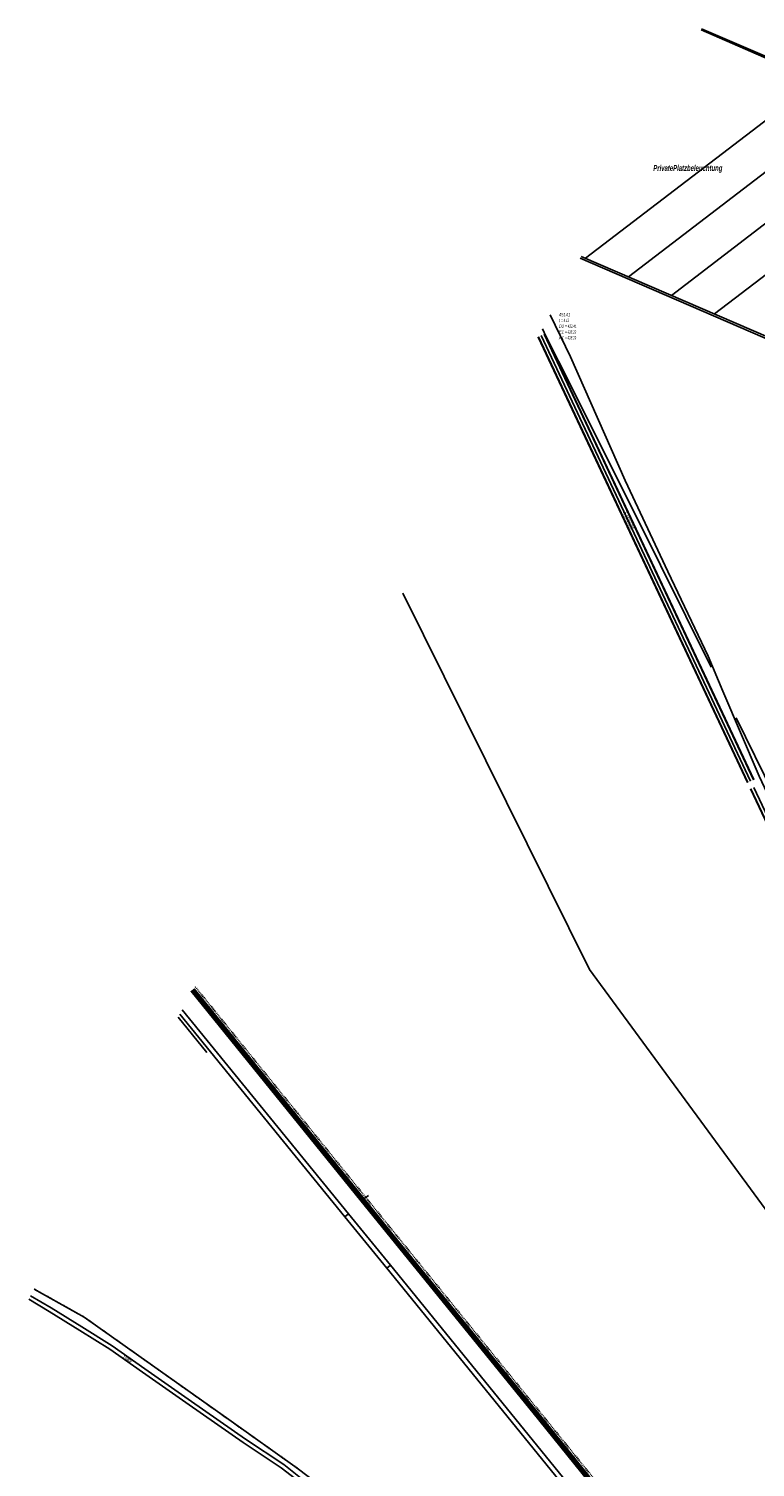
# Model space of a CAD drawing. Header units: metres. Extents: x 2695563 to 2696938, y 1260544 to 1262032.
# Tile 176 of 256: x 2696010 to 2696119, y 1261793 to 1262008. Entities that reach past the tile are written whole.
import ezdxf

# ---------------------------------------------------------------- set-up
doc = ezdxf.new("R2010")
doc.units = ezdxf.units.M
doc.linetypes.add('AUSGEZOGEN', pattern=[0])
doc.linetypes.add('STRICHLINIE2_S3', pattern=[0.25, 0.15, -0.1])
for name, color, linetype in [('AW_LK_ Haltung Text', 7, 'AUSGEZOGEN'), ('AW_LK_Haltung', 24, 'AUSGEZOGEN'), ('AW_LK_Normschacht Text', 24, 'AUSGEZOGEN'), ('EW_LK_Freitext_Text', 1, 'AUSGEZOGEN'), ('EW_LK_Trasseabs', 1, 'AUSGEZOGEN'), ('EW_LK_Trasseabs_Text', 1, 'AUSGEZOGEN'), ('EW_LK_Trasserand', 1, 'AUSGEZOGEN'), ('FM_LK_SW_TRASSEKANTE', 94, 'AUSGEZOGEN'), ('WA_LK_Leitung', 171, 'AUSGEZOGEN'), ('WA_LK_Leitung_Text', 171, 'AUSGEZOGEN')]:
    doc.layers.add(name, color=color, linetype=linetype)
doc.styles.add('ARIAL', font='arial.ttf')
doc.styles.add('ARIALNARROW', font='ARIALN.TTF')
pattern_1 = [(0, (12150, 12150), (6075, 6075), [6075, -6075]), (90, (12150, 12150), (-6075, 6075), [6075, -6075])]
pattern_2 = [(0, (2708005, 1273150), (6075, 6075), [6075, -6075]), (90, (2708005, 1273150), (-6075, 6075), [6075, -6075])]

# ---------------------------------------------------------------- blocks, each defined once
blk = doc.blocks.new('COMPLEXOBJECT_0')
at = {"layer": 'EW_LK_Trasserand', "lineweight": 18, "transparency": 33554687}
h = blk.add_hatch(dxfattribs=at)
h.set_pattern_fill('MUSTER', color=1, scale=6075, style=0, pattern_type=2)
h.set_pattern_definition(pattern_1)
h.paths.add_polyline_path([(155.24, 817.79), (193.75, 792.01), (192.99, 792.61), (187.3, 796.38), (179.23, 802.02), (172.22, 806.89), (167.38, 810.34), (162.85, 813.14), (158.28, 815.97)], flags=0)
h = blk.add_hatch(dxfattribs=at)
h.set_pattern_fill('MUSTER', color=1, scale=6075, style=0, pattern_type=2)
h.set_pattern_definition(pattern_1)
h.paths.add_polyline_path([(280.54, 733.92), (193.75, 792.01), (195.75, 790.43), (199.32, 787.55), (204.28, 783.28), (210.5, 777.87), (215.75, 773.98), (221.2, 770.19), (228.69, 765.29), (235.81, 760.85), (244.26, 755.91), (256.56, 748.42), (265.81, 742.28), (272.45, 738.26), (280.22, 733.41)], flags=0)
blk = doc.blocks.new('COMPLEXOBJECT_1679')
at = {"layer": 'EW_LK_Trasserand', "color": 1, "linetype": 'AUSGEZOGEN', "transparency": 33554687}
blk.add_line((6140.52, 11732.42), (6141.02, 11733.02), dxfattribs=at)
blk.add_lwpolyline([(6127.12, 11746.07), (6120.6, 11752.96), (6114.33, 11760.33), (6063.35, 11823.1), (6062.81, 11822.66), (6113.78, 11759.88), (6120.1, 11752.47), (6126.58, 11745.57)], dxfattribs=at)
for centre, radius, start, end in [((6242.96, 11855.01), 159.75, 223.2429, 230.1194), ((6240.56, 11853.01), 155.91, 223.3105, 230.3231)]:
    blk.add_arc(centre, radius, start, end, dxfattribs=at)
blk = doc.blocks.new('COMPLEXOBJECT_1898')
at = {"layer": 'EW_LK_Trasseabs', "color": 1, "linetype": 'AUSGEZOGEN', "transparency": 33554687}
for points in [[(6133.51, 11863.35), (6120.8, 11891.21), (6118.46, 11896.19), (6113.04, 11908.89), (6110.86, 11914.14), (6104.8, 11926.81), (6098.44, 11940.41), (6090.26, 11958.89), (6087.21, 11965.15)], [(6201.24, 11822.74), (6193.63, 11825.16), (6184.42, 11828.37), (6166.76, 11833.25)]]:
    blk.add_lwpolyline(points, dxfattribs=at)
for centre, radius, start, end in [((6170.19, 11877.92), 39.48, 201.666, 213.9914), ((6187.66, 11885.07), 58.09, 210.2019, 223.9179), ((6174.64, 11869.01), 37.65, 220.0524, 230.3781), ((6167.48, 11860.36), 26.42, 230.3851, 243.129), ((6172.25, 11874.46), 41.21, 246.0662, 253.3423), ((6189.23, 11927.7), 97.09, 252.7489, 256.6166)]:
    blk.add_arc(centre, radius, start, end, dxfattribs=at)
blk = doc.blocks.new('COMPLEXOBJECT_2527')
at = {"layer": 'EW_LK_Trasseabs', "color": 1, "linetype": 'STRICHLINIE2_S3', "transparency": 33554687}
for points in [[(6121.14, 11745.24), (6094.83, 11761.33), (6074.26, 11773.92), (6049.43, 11792.72), (6017.55, 11815.32), (6010.08, 11819.51)], [(6191.86, 11693.2), (6145.74, 11727.28), (6123.31, 11743.75)]]:
    blk.add_lwpolyline(points, dxfattribs=at)
blk.add_arc((6114, 11732.57), 14.54, 50.2349, 60.5929, dxfattribs=at)

msp = doc.modelspace()

# ---------------------------------------------------------------- hatches: boundary and pattern name
at = {"layer": 'EW_LK_Trasserand', "lineweight": 18, "transparency": 33554687}
h = msp.add_hatch(dxfattribs=at)
h.set_pattern_fill('MUSTER', color=1, scale=6075, style=0, pattern_type=2)
h.set_pattern_definition(pattern_2)
h.paths.add_polyline_path([(2696033.16, 1261861.07), (2696032.82, 1261860.43), (2696057.51, 1261830.11), (2696058.05, 1261830.55)], flags=0)
h = msp.add_hatch(dxfattribs=at)
h.set_pattern_fill('MUSTER', color=1, scale=6075, style=0, pattern_type=2)
h.set_pattern_definition(pattern_2)
h.paths.add_polyline_path([(2696064.32, 1261822.91), (2696058.05, 1261830.55), (2696057.51, 1261830.11), (2696063.77, 1261822.47)], flags=0)
h = msp.add_hatch(dxfattribs=at)
h.set_pattern_fill('MUSTER', color=1, scale=6075, style=0, pattern_type=2)
h.set_pattern_definition(pattern_2)
h.paths.add_polyline_path([(2696141.99, 1261732.83), (2696141.52, 1261733.22), (2696141.05, 1261733.62), (2696140.58, 1261734.02), (2696140.11, 1261734.42), (2696139.64, 1261734.82), (2696139.18, 1261735.22), (2696138.71, 1261735.63), (2696138.25, 1261736.03), (2696137.79, 1261736.44), (2696137.33, 1261736.85), (2696136.88, 1261737.26), (2696136.42, 1261737.68), (2696135.97, 1261738.09), (2696135.51, 1261738.51), (2696135.06, 1261738.93), (2696134.62, 1261739.35), (2696134.17, 1261739.78), (2696133.72, 1261740.2), (2696133.28, 1261740.63), (2696132.84, 1261741.05), (2696132.4, 1261741.48), (2696131.96, 1261741.92), (2696131.52, 1261742.35), (2696131.09, 1261742.78), (2696130.65, 1261743.22), (2696130.22, 1261743.66), (2696129.79, 1261744.1), (2696129.36, 1261744.54), (2696128.93, 1261744.99), (2696128.51, 1261745.43), (2696128.09, 1261745.88), (2696121.57, 1261752.77), (2696115.3, 1261760.14), (2696064.32, 1261822.91), (2696063.77, 1261822.47), (2696114.75, 1261759.69), (2696121.07, 1261752.28), (2696127.55, 1261745.38), (2696127.98, 1261744.93), (2696128.4, 1261744.48), (2696128.83, 1261744.03), (2696129.26, 1261743.59), (2696129.69, 1261743.14), (2696130.13, 1261742.7), (2696130.56, 1261742.26), (2696131, 1261741.82), (2696131.44, 1261741.39), (2696131.88, 1261740.95), (2696132.32, 1261740.52), (2696132.76, 1261740.09), (2696133.21, 1261739.66), (2696133.65, 1261739.23), (2696134.1, 1261738.81), (2696134.55, 1261738.38), (2696135, 1261737.96), (2696135.46, 1261737.54), (2696135.91, 1261737.12), (2696136.37, 1261736.7), (2696136.83, 1261736.29), (2696137.29, 1261735.87), (2696137.75, 1261735.46), (2696138.21, 1261735.05), (2696138.67, 1261734.64), (2696139.14, 1261734.23), (2696139.61, 1261733.83), (2696140.08, 1261733.43), (2696140.55, 1261733.03), (2696141.02, 1261732.63), (2696141.49, 1261732.23)], flags=0)

# ---------------------------------------------------------------- linework, layer by layer
at = {"layer": 'AW_LK_Haltung', "color": 24, "linetype": 'AUSGEZOGEN', "transparency": 33554687}
for p, q in [((2696127.29, 1261999.33), (2696093.45, 1261973.43)), ((2696133.72, 1261996.56), (2696099.88, 1261970.65)), ((2696140.15, 1261993.79), (2696106.31, 1261967.88)), ((2696146.58, 1261991.02), (2696112.73, 1261965.1)), ((2696136.17, 1261954.65), (2696092.65, 1261973.42)), ((2696130.79, 1261957.3), (2696092.81, 1261973.71)), ((2696036.84, 1261854.7), (2696032.57, 1261859.95))]:
    msp.add_line(p, q, dxfattribs=at)
at = {"layer": 'AW_LK_Haltung', "linetype": 'AUSGEZOGEN', "transparency": 33554687}
for p, q in [((2696117.69, 1261895.04), (2696086.38, 1261961.65)), ((2696117.71, 1261895.05), (2696086.4, 1261961.66)), ((2696117.73, 1261895.05), (2696086.42, 1261961.66)), ((2696118.6, 1261895.46), (2696087.29, 1261962.07)), ((2696118.62, 1261895.47), (2696087.3, 1261962.08)), ((2696118.63, 1261895.48), (2696087.32, 1261962.09)), ((2696125.07, 1261879.36), (2696118.15, 1261894.11)), ((2696125.09, 1261879.37), (2696118.17, 1261894.12)), ((2696125.11, 1261879.38), (2696118.18, 1261894.13))]:
    msp.add_line(p, q, dxfattribs=at)
at = {"layer": 'AW_LK_Haltung', "color": 255, "transparency": 33554687}
for p, q in [((2696118.16, 1261895.26), (2696086.85, 1261961.87)), ((2696125.54, 1261879.58), (2696118.62, 1261894.33))]:
    msp.add_line(p, q, dxfattribs=at)
at = {"layer": 'EW_LK_Trasseabs', "color": 1, "linetype": 'AUSGEZOGEN', "transparency": 33554687}
for p, q in [((2696112.24, 1261912.28), (2696104.67, 1261927.56)), ((2696121.62, 1261893.28), (2696115.98, 1261904.71))]:
    msp.add_line(p, q, dxfattribs=at)
for points in [[(2696151.77, 1261989.75), (2696134.99, 1261996.99), (2696110.74, 1262007.57)], [(2696104.67, 1261927.56), (2696091.21, 1261954.51), (2696087.61, 1261961.69), (2696087.06, 1261962.86)], [(2696157.63, 1261801.98), (2696155.64, 1261802.41), (2696132.97, 1261814.06), (2696094.07, 1261867.11), (2696066.14, 1261923.35)]]:
    msp.add_lwpolyline(points, dxfattribs=at)
at = {"layer": 'EW_LK_Trasseabs', "color": 1, "linetype": 'STRICHLINIE2_S3', "transparency": 33554687}
msp.add_lwpolyline([(2696165.75, 1261720.17), (2696163.04, 1261722.28), (2696152.69, 1261729.46), (2696148.25, 1261732.99), (2696143.59, 1261736.84), (2696138.98, 1261740.71), (2696134.6, 1261744.85), (2696130.26, 1261749.11), (2696126.13, 1261753.32), (2696122.02, 1261757.79), (2696117.8, 1261762.66), (2696113.92, 1261767.3), (2696087.17, 1261800.31), (2696064.49, 1261828.25), (2696035.04, 1261864.62)], dxfattribs=at)
at = {"layer": 'EW_LK_Trasserand', "color": 1, "linetype": 'AUSGEZOGEN', "transparency": 33554687}
msp.add_line((2696058.05, 1261830.55), (2696033.16, 1261861.07), dxfattribs=at)
for points in [[(2696032.82, 1261860.43), (2696057.51, 1261830.11), (2696058.05, 1261830.55)], [(2696010.24, 1261817.79), (2696013.28, 1261815.97), (2696017.85, 1261813.14), (2696022.38, 1261810.34), (2696027.22, 1261806.89), (2696034.23, 1261802.02), (2696042.3, 1261796.38), (2696047.99, 1261792.6), (2696050.75, 1261790.43), (2696054.32, 1261787.55), (2696059.28, 1261783.28), (2696065.5, 1261777.87), (2696070.75, 1261773.98), (2696076.2, 1261770.19), (2696083.69, 1261765.29), (2696090.81, 1261760.85), (2696099.26, 1261755.91), (2696111.56, 1261748.42), (2696120.81, 1261742.28), (2696127.45, 1261738.26), (2696135.22, 1261733.41), (2696135.54, 1261733.92)], [(2696135.54, 1261733.92), (2696127.76, 1261738.77), (2696121.13, 1261742.79), (2696111.88, 1261748.93), (2696099.57, 1261756.43), (2696091.12, 1261761.36), (2696084.01, 1261765.8), (2696076.53, 1261770.69), (2696071.1, 1261774.47), (2696065.88, 1261778.34), (2696059.67, 1261783.74), (2696054.7, 1261788.01), (2696051.12, 1261790.9), (2696048.35, 1261793.09), (2696042.64, 1261796.88), (2696034.58, 1261802.51), (2696027.57, 1261807.38), (2696022.71, 1261810.84), (2696018.16, 1261813.65), (2696013.59, 1261816.49), (2696010.52, 1261818.32)]]:
    msp.add_lwpolyline(points, dxfattribs=at)
msp.add_lwpolyline([(2696064.32, 1261822.91), (2696058.05, 1261830.55), (2696057.51, 1261830.11), (2696063.77, 1261822.47), (2696064.32, 1261822.91)], close=True, dxfattribs=at)
at = {"layer": 'FM_LK_SW_TRASSEKANTE', "color": 94, "linetype": 'AUSGEZOGEN', "transparency": 33554687}
msp.add_lwpolyline([(2696215.83, 1261691.14), (2696208.83, 1261695.58), (2696192.83, 1261693.02), (2696167.57, 1261711.79), (2696125.97, 1261742.32), (2696122.89, 1261744.57), (2696075.23, 1261773.73), (2696050.38, 1261792.54), (2696040.13, 1261799.81), (2696018.52, 1261815.13), (2696011.05, 1261819.32)], dxfattribs=at)
at = {"layer": 'WA_LK_Leitung', "linetype": 'AUSGEZOGEN', "transparency": 33554687}
for p, q in [((2696034.52, 1261863.87), (2696059.93, 1261832.48)), ((2696034.54, 1261863.89), (2696059.95, 1261832.5)), ((2696034.57, 1261863.91), (2696059.98, 1261832.52)), ((2696034.91, 1261864.18), (2696060.32, 1261832.8)), ((2696034.93, 1261864.2), (2696060.34, 1261832.82)), ((2696034.95, 1261864.22), (2696060.37, 1261832.83)), ((2696059.93, 1261832.48), (2696063.8, 1261827.7)), ((2696059.95, 1261832.5), (2696063.83, 1261827.72)), ((2696059.98, 1261832.52), (2696063.85, 1261827.74)), ((2696060.32, 1261832.8), (2696064.19, 1261828.01)), ((2696060.34, 1261832.82), (2696064.22, 1261828.03)), ((2696060.37, 1261832.83), (2696064.24, 1261828.05)), ((2696063.8, 1261827.7), (2696086.48, 1261799.76)), ((2696063.83, 1261827.72), (2696086.51, 1261799.78)), ((2696063.85, 1261827.74), (2696086.53, 1261799.8)), ((2696064.19, 1261828.01), (2696086.87, 1261800.07)), ((2696064.22, 1261828.03), (2696086.9, 1261800.09)), ((2696064.24, 1261828.05), (2696086.92, 1261800.11)), ((2696086.48, 1261799.76), (2696113.24, 1261766.74)), ((2696086.51, 1261799.78), (2696113.26, 1261766.76)), ((2696086.53, 1261799.8), (2696113.29, 1261766.78)), ((2696086.87, 1261800.07), (2696113.63, 1261767.06)), ((2696086.9, 1261800.09), (2696113.65, 1261767.08)), ((2696086.92, 1261800.11), (2696113.67, 1261767.1))]:
    msp.add_line(p, q, dxfattribs=at)
at = {"layer": 'WA_LK_Leitung', "color": 255, "linetype": 'AUSGEZOGEN', "transparency": 33554687}
for p, q in [((2696034.74, 1261864.05), (2696060.15, 1261832.66)), ((2696060.15, 1261832.66), (2696064.02, 1261827.88)), ((2696064.02, 1261827.88), (2696086.7, 1261799.94)), ((2696086.7, 1261799.94), (2696113.46, 1261766.92))]:
    msp.add_line(p, q, dxfattribs=at)
at = {"layer": 'WA_LK_Leitung', "color": 7, "linetype": 'AUSGEZOGEN', "transparency": 33554687}
for points in [[(2696208.14, 1261945.86), (2696208.27, 1261946.15), (2696209.8, 1261949.57), (2696215.66, 1261962.78), (2696197.67, 1261970.49), (2696110.83, 1262007.74)], [(2696060.15, 1261832.66), (2696060.5, 1261832.93), (2696061.03, 1261833.33)]]:
    msp.add_lwpolyline(points, dxfattribs=at)

# ---------------------------------------------------------------- block references
at = {"layer": 'EW_LK_Trasseabs', "color": 1, "linetype": 'AUSGEZOGEN', "lineweight": -3, "transparency": 33554687}
msp.add_blockref('COMPLEXOBJECT_1898', (2690000.97, 1249999.81), dxfattribs=at)
at = {"layer": 'EW_LK_Trasseabs', "color": 1, "linetype": 'STRICHLINIE2_S3', "lineweight": -3, "transparency": 33554687}
msp.add_blockref('COMPLEXOBJECT_2527', (2690000.97, 1249999.81), dxfattribs=at)
at = {"layer": 'EW_LK_Trasserand', "color": 1, "linetype": 'AUSGEZOGEN', "lineweight": -3, "transparency": 33554687}
msp.add_blockref('COMPLEXOBJECT_1679', (2690000.97, 1249999.81), dxfattribs=at)
at = {"layer": 'EW_LK_Trasserand', "color": 1, "lineweight": 18, "transparency": 33554687}
msp.add_blockref('COMPLEXOBJECT_0', (2695855, 1261000), dxfattribs=at)

# ---------------------------------------------------------------- texts
at = {"layer": 'AW_LK_ Haltung Text', "color": 24, "transparency": 33554687, "insert": (2696099.02, 1261935.37), "char_height": 0.5571, "width": 3.2402, "attachment_point": 7, "rotation": 295.1982, "style": 'ARIAL'}
msp.add_mtext('\\A1;{\\fArial|i1|b0;\\H0.557054;\\W0.700000;\\C24;h \\W0.490000;1000/1500}\\P', dxfattribs=at)
at = {"layer": 'AW_LK_Normschacht Text', "color": 24, "transparency": 33554687, "insert": (2696089.49, 1261965.25), "char_height": 0.5064, "width": 2.8276, "attachment_point": 1, "line_spacing_factor": 1.024096, "style": 'ARIAL'}
msp.add_mtext('\\A1;{\\fArial|i1|b0;\\H0.506413;\\W0.693591;\\C24;45141}\\P{\\fArial|i1|b0;\\H0.505000;\\W0.693591;\\C24;t \\W0.485514;= 4.12}\\P{\\fArial|i1|b0;\\H0.505000;\\W0.693591;\\C24;D1 \\W0.485514;= 432.41}\\P{\\fArial|i1|b0;\\H0.505000;\\W0.693591;\\C24;E1 \\W0.485514;= 428.29}\\P{\\fArial|i1|b0;\\H0.505000;\\W0.693591;\\C24;A1 \\W0.485514;= 428.29}\\P', dxfattribs=at)
at = {"layer": 'EW_LK_Freitext_Text', "color": 1, "transparency": 33554687, "insert": (2696108.77, 1261986.79), "char_height": 0.8881, "width": 8.5918, "attachment_point": 5, "style": 'ARIALNARROW'}
msp.add_mtext('\\A1;{\\fArial Narrow|i1|b1;\\H0.888125;\\W0.700000;\\C1;PrivatePlatzbeleuchtung}\\P', dxfattribs=at)
at = {"layer": 'EW_LK_Trasseabs_Text', "color": 1, "transparency": 33554687, "insert": (2696024.97, 1261808.86), "char_height": 0.5075, "width": 1.3454, "attachment_point": 5, "rotation": 324.5436, "style": 'ARIALNARROW'}
msp.add_mtext('\\A1;{\\fArial Narrow|i1|b1;\\H0.507500;\\W0.700000;\\C1;110kV}\\P', dxfattribs=at)
at = {"layer": 'WA_LK_Leitung_Text', "color": 7, "transparency": 33554687, "char_height": 0.5543, "width": 1.1063, "attachment_point": 5, "style": 'ARIAL'}
for insert, rotation in [((2696045.22, 1261851.09), 308.9961), ((2696074.62, 1261814.82), 309.0663)]:
    msp.add_mtext('\\A1;{\\fArial|i1|b0;\\H0.554263;\\W0.700000;\\C7;500}\\P', dxfattribs=dict(at, insert=insert, rotation=rotation))

doc.saveas('drawing.dxf')
